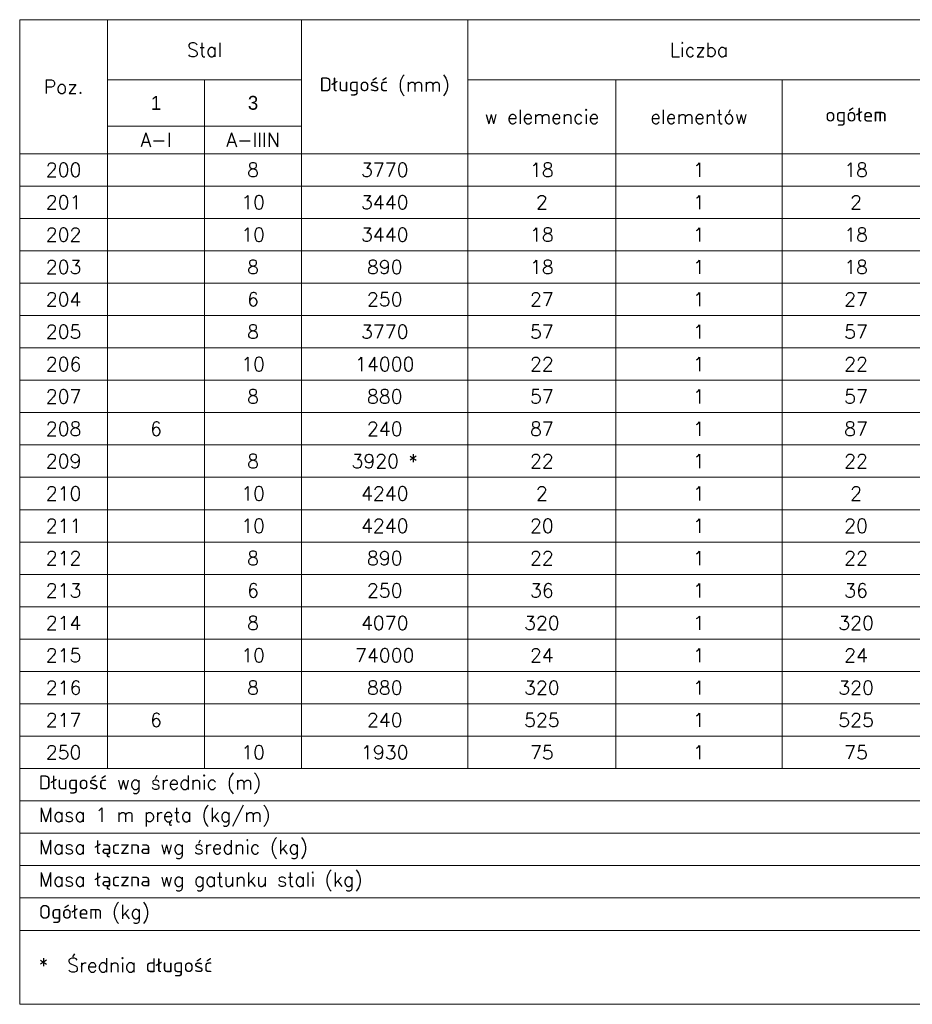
# Model space of a CAD drawing. Extents: x 252417 to 269709, y -146608 to -133214.
# Tile 11 of 14: x 265399 to 267446, y -142507 to -140249. Entities that reach past the tile are written whole.
import ezdxf

# ---------------------------------------------------------------- set-up
doc = ezdxf.new("R2010")
doc.units = 0
doc.header["$LTSCALE"] = 5
doc.header["$MEASUREMENT"] = 0
doc.layers.add('AutoCAD_Structural_Detailing_tabele zbrojenia', color=7, linetype='Continuous', lineweight=20)
doc.styles.add('styl2T', font='simplex.shx', dxfattribs={"height": 30})

msp = doc.modelspace()

# ---------------------------------------------------------------- linework, layer by layer
at = {"layer": 'AutoCAD_Structural_Detailing_tabele zbrojenia', "color": 242}
for p, q in [((265398.74, -140249.09), (268546.94, -140249.09)), ((265398.74, -142506.89), (265398.74, -140249.09)), ((265398.74, -140249.09), (265600.14, -140249.09)), ((265398.74, -140556.49), (265398.74, -140249.09)), ((265600.14, -140249.09), (265600.14, -140556.49)), ((265600.14, -140249.09), (266045.34, -140249.09)), ((265600.14, -140386.89), (265600.14, -140249.09)), ((266045.34, -140249.09), (266426.94, -140249.09)), ((266045.34, -140556.49), (266045.34, -140249.09)), ((266045.34, -140249.09), (266045.34, -140386.89)), ((266426.94, -140249.09), (267486.94, -140249.09)), ((266426.94, -140386.89), (266426.94, -140249.09)), ((266426.94, -140249.09), (266426.94, -140556.49)), ((266045.34, -140386.89), (265600.14, -140386.89)), ((265600.14, -140386.89), (265822.74, -140386.89)), ((265600.14, -140492.89), (265600.14, -140386.89)), ((265822.74, -140386.89), (265822.74, -140492.89)), ((265822.74, -140386.89), (266045.34, -140386.89)), ((265822.74, -140492.89), (265822.74, -140386.89)), ((266045.34, -140386.89), (266045.34, -140492.89)), ((266426.94, -140386.89), (266766.14, -140386.89)), ((266426.94, -140556.49), (266426.94, -140386.89)), ((267486.94, -140386.89), (266426.94, -140386.89)), ((266766.14, -140386.89), (266766.14, -140556.49)), ((266766.14, -140386.89), (267147.74, -140386.89)), ((266766.14, -140556.49), (266766.14, -140386.89)), ((267147.74, -140386.89), (267147.74, -140556.49)), ((267147.74, -140386.89), (267486.94, -140386.89)), ((267147.74, -140556.49), (267147.74, -140386.89)), ((265822.74, -140492.89), (265600.14, -140492.89)), ((265600.14, -140492.89), (265822.74, -140492.89)), ((265600.14, -140556.49), (265600.14, -140492.89)), ((266045.34, -140492.89), (265822.74, -140492.89)), ((265822.74, -140492.89), (265822.74, -140556.49)), ((265822.74, -140492.89), (266045.34, -140492.89)), ((265822.74, -140556.49), (265822.74, -140492.89)), ((266045.34, -140492.89), (266045.34, -140556.49)), ((265600.14, -140556.49), (265398.74, -140556.49)), ((265398.74, -140556.49), (265600.14, -140556.49)), ((265398.74, -140630.69), (265398.74, -140556.49)), ((265822.74, -140556.49), (265600.14, -140556.49)), ((265600.14, -140556.49), (265600.14, -140630.69)), ((265600.14, -140556.49), (265822.74, -140556.49)), ((265600.14, -140630.69), (265600.14, -140556.49)), ((266045.34, -140556.49), (265822.74, -140556.49)), ((265822.74, -140556.49), (265822.74, -140630.69)), ((265822.74, -140556.49), (266045.34, -140556.49)), ((265822.74, -140630.69), (265822.74, -140556.49)), ((266426.94, -140556.49), (266045.34, -140556.49)), ((266045.34, -140556.49), (266045.34, -140630.69)), ((266045.34, -140556.49), (266426.94, -140556.49)), ((266045.34, -140630.69), (266045.34, -140556.49)), ((266766.14, -140556.49), (266426.94, -140556.49)), ((266426.94, -140556.49), (266426.94, -140630.69)), ((266426.94, -140556.49), (266766.14, -140556.49)), ((266426.94, -140630.69), (266426.94, -140556.49)), ((267147.74, -140556.49), (266766.14, -140556.49)), ((266766.14, -140556.49), (266766.14, -140630.69)), ((266766.14, -140556.49), (267147.74, -140556.49)), ((266766.14, -140630.69), (266766.14, -140556.49)), ((267486.94, -140556.49), (267147.74, -140556.49)), ((267147.74, -140556.49), (267147.74, -140630.69)), ((267147.74, -140556.49), (267486.94, -140556.49)), ((267147.74, -140630.69), (267147.74, -140556.49)), ((265600.14, -140630.69), (265398.74, -140630.69)), ((265398.74, -140630.69), (265600.14, -140630.69)), ((265398.74, -140704.89), (265398.74, -140630.69)), ((265822.74, -140630.69), (265600.14, -140630.69)), ((265600.14, -140630.69), (265600.14, -140704.89)), ((265600.14, -140630.69), (265822.74, -140630.69)), ((265600.14, -140704.89), (265600.14, -140630.69)), ((266045.34, -140630.69), (265822.74, -140630.69)), ((265822.74, -140630.69), (265822.74, -140704.89)), ((265822.74, -140630.69), (266045.34, -140630.69)), ((265822.74, -140704.89), (265822.74, -140630.69)), ((266426.94, -140630.69), (266045.34, -140630.69)), ((266045.34, -140630.69), (266045.34, -140704.89)), ((266045.34, -140630.69), (266426.94, -140630.69)), ((266045.34, -140704.89), (266045.34, -140630.69)), ((266766.14, -140630.69), (266426.94, -140630.69)), ((266426.94, -140630.69), (266426.94, -140704.89)), ((266426.94, -140630.69), (266766.14, -140630.69)), ((266426.94, -140704.89), (266426.94, -140630.69)), ((267147.74, -140630.69), (266766.14, -140630.69)), ((266766.14, -140630.69), (266766.14, -140704.89)), ((266766.14, -140630.69), (267147.74, -140630.69)), ((266766.14, -140704.89), (266766.14, -140630.69)), ((267486.94, -140630.69), (267147.74, -140630.69)), ((267147.74, -140630.69), (267147.74, -140704.89)), ((267147.74, -140630.69), (267486.94, -140630.69)), ((267147.74, -140704.89), (267147.74, -140630.69)), ((265600.14, -140704.89), (265398.74, -140704.89)), ((265398.74, -140704.89), (265600.14, -140704.89)), ((265398.74, -140779.09), (265398.74, -140704.89)), ((265822.74, -140704.89), (265600.14, -140704.89)), ((265600.14, -140704.89), (265600.14, -140779.09)), ((265600.14, -140704.89), (265822.74, -140704.89)), ((265600.14, -140779.09), (265600.14, -140704.89)), ((266045.34, -140704.89), (265822.74, -140704.89)), ((265822.74, -140704.89), (265822.74, -140779.09)), ((265822.74, -140704.89), (266045.34, -140704.89)), ((265822.74, -140779.09), (265822.74, -140704.89)), ((266426.94, -140704.89), (266045.34, -140704.89)), ((266045.34, -140704.89), (266045.34, -140779.09)), ((266045.34, -140704.89), (266426.94, -140704.89)), ((266045.34, -140779.09), (266045.34, -140704.89)), ((266766.14, -140704.89), (266426.94, -140704.89)), ((266426.94, -140704.89), (266426.94, -140779.09)), ((266426.94, -140704.89), (266766.14, -140704.89)), ((266426.94, -140779.09), (266426.94, -140704.89)), ((267147.74, -140704.89), (266766.14, -140704.89)), ((266766.14, -140704.89), (266766.14, -140779.09)), ((266766.14, -140704.89), (267147.74, -140704.89)), ((266766.14, -140779.09), (266766.14, -140704.89)), ((267486.94, -140704.89), (267147.74, -140704.89)), ((267147.74, -140704.89), (267147.74, -140779.09)), ((267147.74, -140704.89), (267486.94, -140704.89)), ((267147.74, -140779.09), (267147.74, -140704.89)), ((265600.14, -140779.09), (265398.74, -140779.09)), ((265398.74, -140779.09), (265600.14, -140779.09)), ((265398.74, -140853.29), (265398.74, -140779.09)), ((265822.74, -140779.09), (265600.14, -140779.09)), ((265600.14, -140779.09), (265600.14, -140853.29)), ((265600.14, -140779.09), (265822.74, -140779.09)), ((265600.14, -140853.29), (265600.14, -140779.09)), ((266045.34, -140779.09), (265822.74, -140779.09)), ((265822.74, -140779.09), (265822.74, -140853.29)), ((265822.74, -140779.09), (266045.34, -140779.09)), ((265822.74, -140853.29), (265822.74, -140779.09)), ((266426.94, -140779.09), (266045.34, -140779.09)), ((266045.34, -140779.09), (266045.34, -140853.29)), ((266045.34, -140779.09), (266426.94, -140779.09)), ((266045.34, -140853.29), (266045.34, -140779.09)), ((266766.14, -140779.09), (266426.94, -140779.09)), ((266426.94, -140779.09), (266426.94, -140853.29)), ((266426.94, -140779.09), (266766.14, -140779.09)), ((266426.94, -140853.29), (266426.94, -140779.09)), ((267147.74, -140779.09), (266766.14, -140779.09)), ((266766.14, -140779.09), (266766.14, -140853.29)), ((266766.14, -140779.09), (267147.74, -140779.09)), ((266766.14, -140853.29), (266766.14, -140779.09)), ((267486.94, -140779.09), (267147.74, -140779.09)), ((267147.74, -140779.09), (267147.74, -140853.29)), ((267147.74, -140779.09), (267486.94, -140779.09)), ((267147.74, -140853.29), (267147.74, -140779.09)), ((265600.14, -140853.29), (265398.74, -140853.29)), ((265398.74, -140853.29), (265600.14, -140853.29)), ((265398.74, -140927.49), (265398.74, -140853.29)), ((265822.74, -140853.29), (265600.14, -140853.29)), ((265600.14, -140853.29), (265600.14, -140927.49)), ((265600.14, -140853.29), (265822.74, -140853.29)), ((265600.14, -140927.49), (265600.14, -140853.29)), ((266045.34, -140853.29), (265822.74, -140853.29)), ((265822.74, -140853.29), (265822.74, -140927.49)), ((265822.74, -140853.29), (266045.34, -140853.29)), ((265822.74, -140927.49), (265822.74, -140853.29)), ((266426.94, -140853.29), (266045.34, -140853.29)), ((266045.34, -140853.29), (266045.34, -140927.49)), ((266045.34, -140853.29), (266426.94, -140853.29)), ((266045.34, -140927.49), (266045.34, -140853.29)), ((266766.14, -140853.29), (266426.94, -140853.29)), ((266426.94, -140853.29), (266426.94, -140927.49)), ((266426.94, -140853.29), (266766.14, -140853.29)), ((266426.94, -140927.49), (266426.94, -140853.29)), ((267147.74, -140853.29), (266766.14, -140853.29)), ((266766.14, -140853.29), (266766.14, -140927.49)), ((266766.14, -140853.29), (267147.74, -140853.29)), ((266766.14, -140927.49), (266766.14, -140853.29)), ((267486.94, -140853.29), (267147.74, -140853.29)), ((267147.74, -140853.29), (267147.74, -140927.49)), ((267147.74, -140853.29), (267486.94, -140853.29)), ((267147.74, -140927.49), (267147.74, -140853.29)), ((265600.14, -140927.49), (265398.74, -140927.49)), ((265398.74, -140927.49), (265600.14, -140927.49)), ((265398.74, -141001.69), (265398.74, -140927.49)), ((265822.74, -140927.49), (265600.14, -140927.49)), ((265600.14, -140927.49), (265600.14, -141001.69)), ((265600.14, -140927.49), (265822.74, -140927.49)), ((265600.14, -141001.69), (265600.14, -140927.49)), ((266045.34, -140927.49), (265822.74, -140927.49)), ((265822.74, -140927.49), (265822.74, -141001.69)), ((265822.74, -140927.49), (266045.34, -140927.49)), ((265822.74, -141001.69), (265822.74, -140927.49)), ((266426.94, -140927.49), (266045.34, -140927.49)), ((266045.34, -140927.49), (266045.34, -141001.69)), ((266045.34, -140927.49), (266426.94, -140927.49)), ((266045.34, -141001.69), (266045.34, -140927.49)), ((266766.14, -140927.49), (266426.94, -140927.49)), ((266426.94, -140927.49), (266426.94, -141001.69)), ((266426.94, -140927.49), (266766.14, -140927.49)), ((266426.94, -141001.69), (266426.94, -140927.49)), ((267147.74, -140927.49), (266766.14, -140927.49)), ((266766.14, -140927.49), (266766.14, -141001.69)), ((266766.14, -140927.49), (267147.74, -140927.49)), ((266766.14, -141001.69), (266766.14, -140927.49)), ((267486.94, -140927.49), (267147.74, -140927.49)), ((267147.74, -140927.49), (267147.74, -141001.69)), ((267147.74, -140927.49), (267486.94, -140927.49)), ((267147.74, -141001.69), (267147.74, -140927.49)), ((265600.14, -141001.69), (265398.74, -141001.69)), ((265398.74, -141001.69), (265600.14, -141001.69)), ((265398.74, -141075.89), (265398.74, -141001.69)), ((265822.74, -141001.69), (265600.14, -141001.69)), ((265600.14, -141001.69), (265600.14, -141075.89)), ((265600.14, -141001.69), (265822.74, -141001.69)), ((265600.14, -141075.89), (265600.14, -141001.69)), ((266045.34, -141001.69), (265822.74, -141001.69)), ((265822.74, -141001.69), (265822.74, -141075.89)), ((265822.74, -141001.69), (266045.34, -141001.69)), ((265822.74, -141075.89), (265822.74, -141001.69)), ((266426.94, -141001.69), (266045.34, -141001.69)), ((266045.34, -141001.69), (266045.34, -141075.89)), ((266045.34, -141001.69), (266426.94, -141001.69)), ((266045.34, -141075.89), (266045.34, -141001.69)), ((266766.14, -141001.69), (266426.94, -141001.69)), ((266426.94, -141001.69), (266426.94, -141075.89)), ((266426.94, -141001.69), (266766.14, -141001.69)), ((266426.94, -141075.89), (266426.94, -141001.69)), ((267147.74, -141001.69), (266766.14, -141001.69)), ((266766.14, -141001.69), (266766.14, -141075.89)), ((266766.14, -141001.69), (267147.74, -141001.69)), ((266766.14, -141075.89), (266766.14, -141001.69)), ((267486.94, -141001.69), (267147.74, -141001.69)), ((267147.74, -141001.69), (267147.74, -141075.89)), ((267147.74, -141001.69), (267486.94, -141001.69)), ((267147.74, -141075.89), (267147.74, -141001.69)), ((265600.14, -141075.89), (265398.74, -141075.89)), ((265398.74, -141075.89), (265600.14, -141075.89)), ((265398.74, -141150.09), (265398.74, -141075.89)), ((265822.74, -141075.89), (265600.14, -141075.89)), ((265600.14, -141075.89), (265600.14, -141150.09)), ((265600.14, -141075.89), (265822.74, -141075.89)), ((265600.14, -141150.09), (265600.14, -141075.89)), ((266045.34, -141075.89), (265822.74, -141075.89)), ((265822.74, -141075.89), (265822.74, -141150.09)), ((265822.74, -141075.89), (266045.34, -141075.89)), ((265822.74, -141150.09), (265822.74, -141075.89)), ((266426.94, -141075.89), (266045.34, -141075.89)), ((266045.34, -141075.89), (266045.34, -141150.09)), ((266045.34, -141075.89), (266426.94, -141075.89)), ((266045.34, -141150.09), (266045.34, -141075.89)), ((266766.14, -141075.89), (266426.94, -141075.89)), ((266426.94, -141075.89), (266426.94, -141150.09)), ((266426.94, -141075.89), (266766.14, -141075.89)), ((266426.94, -141150.09), (266426.94, -141075.89)), ((267147.74, -141075.89), (266766.14, -141075.89)), ((266766.14, -141075.89), (266766.14, -141150.09)), ((266766.14, -141075.89), (267147.74, -141075.89)), ((266766.14, -141150.09), (266766.14, -141075.89)), ((267486.94, -141075.89), (267147.74, -141075.89)), ((267147.74, -141075.89), (267147.74, -141150.09)), ((267147.74, -141075.89), (267486.94, -141075.89)), ((267147.74, -141150.09), (267147.74, -141075.89)), ((265600.14, -141150.09), (265398.74, -141150.09)), ((265398.74, -141150.09), (265600.14, -141150.09)), ((265398.74, -141224.29), (265398.74, -141150.09)), ((265822.74, -141150.09), (265600.14, -141150.09)), ((265600.14, -141150.09), (265600.14, -141224.29)), ((265600.14, -141150.09), (265822.74, -141150.09)), ((265600.14, -141224.29), (265600.14, -141150.09)), ((266045.34, -141150.09), (265822.74, -141150.09)), ((265822.74, -141150.09), (265822.74, -141224.29)), ((265822.74, -141150.09), (266045.34, -141150.09)), ((265822.74, -141224.29), (265822.74, -141150.09)), ((266426.94, -141150.09), (266045.34, -141150.09)), ((266045.34, -141150.09), (266045.34, -141224.29)), ((266045.34, -141150.09), (266426.94, -141150.09)), ((266045.34, -141224.29), (266045.34, -141150.09)), ((266766.14, -141150.09), (266426.94, -141150.09)), ((266426.94, -141150.09), (266426.94, -141224.29)), ((266426.94, -141150.09), (266766.14, -141150.09)), ((266426.94, -141224.29), (266426.94, -141150.09)), ((267147.74, -141150.09), (266766.14, -141150.09)), ((266766.14, -141150.09), (266766.14, -141224.29)), ((266766.14, -141150.09), (267147.74, -141150.09)), ((266766.14, -141224.29), (266766.14, -141150.09)), ((267486.94, -141150.09), (267147.74, -141150.09)), ((267147.74, -141150.09), (267147.74, -141224.29)), ((267147.74, -141150.09), (267486.94, -141150.09)), ((267147.74, -141224.29), (267147.74, -141150.09)), ((265600.14, -141224.29), (265398.74, -141224.29)), ((265398.74, -141224.29), (265600.14, -141224.29)), ((265398.74, -141298.49), (265398.74, -141224.29)), ((265822.74, -141224.29), (265600.14, -141224.29)), ((265600.14, -141224.29), (265600.14, -141298.49)), ((265600.14, -141224.29), (265822.74, -141224.29)), ((265600.14, -141298.49), (265600.14, -141224.29)), ((266045.34, -141224.29), (265822.74, -141224.29)), ((265822.74, -141224.29), (265822.74, -141298.49)), ((265822.74, -141224.29), (266045.34, -141224.29)), ((265822.74, -141298.49), (265822.74, -141224.29)), ((266426.94, -141224.29), (266045.34, -141224.29)), ((266045.34, -141224.29), (266045.34, -141298.49)), ((266045.34, -141224.29), (266426.94, -141224.29)), ((266045.34, -141298.49), (266045.34, -141224.29)), ((266766.14, -141224.29), (266426.94, -141224.29)), ((266426.94, -141224.29), (266426.94, -141298.49)), ((266426.94, -141224.29), (266766.14, -141224.29)), ((266426.94, -141298.49), (266426.94, -141224.29)), ((267147.74, -141224.29), (266766.14, -141224.29)), ((266766.14, -141224.29), (266766.14, -141298.49)), ((266766.14, -141224.29), (267147.74, -141224.29)), ((266766.14, -141298.49), (266766.14, -141224.29)), ((267486.94, -141224.29), (267147.74, -141224.29)), ((267147.74, -141224.29), (267147.74, -141298.49)), ((267147.74, -141224.29), (267486.94, -141224.29)), ((267147.74, -141298.49), (267147.74, -141224.29)), ((265600.14, -141298.49), (265398.74, -141298.49)), ((265398.74, -141298.49), (265600.14, -141298.49)), ((265398.74, -141372.69), (265398.74, -141298.49)), ((265822.74, -141298.49), (265600.14, -141298.49)), ((265600.14, -141298.49), (265600.14, -141372.69)), ((265600.14, -141298.49), (265822.74, -141298.49)), ((265600.14, -141372.69), (265600.14, -141298.49)), ((266045.34, -141298.49), (265822.74, -141298.49)), ((265822.74, -141298.49), (265822.74, -141372.69)), ((265822.74, -141298.49), (266045.34, -141298.49)), ((265822.74, -141372.69), (265822.74, -141298.49)), ((266426.94, -141298.49), (266045.34, -141298.49)), ((266045.34, -141298.49), (266045.34, -141372.69)), ((266045.34, -141298.49), (266426.94, -141298.49)), ((266045.34, -141372.69), (266045.34, -141298.49)), ((266766.14, -141298.49), (266426.94, -141298.49)), ((266426.94, -141298.49), (266426.94, -141372.69)), ((266426.94, -141298.49), (266766.14, -141298.49)), ((266426.94, -141372.69), (266426.94, -141298.49)), ((267147.74, -141298.49), (266766.14, -141298.49)), ((266766.14, -141298.49), (266766.14, -141372.69)), ((266766.14, -141298.49), (267147.74, -141298.49)), ((266766.14, -141372.69), (266766.14, -141298.49)), ((267486.94, -141298.49), (267147.74, -141298.49)), ((267147.74, -141298.49), (267147.74, -141372.69)), ((267147.74, -141298.49), (267486.94, -141298.49)), ((267147.74, -141372.69), (267147.74, -141298.49)), ((265600.14, -141372.69), (265398.74, -141372.69)), ((265398.74, -141372.69), (265600.14, -141372.69)), ((265398.74, -141446.89), (265398.74, -141372.69)), ((265822.74, -141372.69), (265600.14, -141372.69)), ((265600.14, -141372.69), (265600.14, -141446.89)), ((265600.14, -141372.69), (265822.74, -141372.69)), ((265600.14, -141446.89), (265600.14, -141372.69)), ((266045.34, -141372.69), (265822.74, -141372.69)), ((265822.74, -141372.69), (265822.74, -141446.89)), ((265822.74, -141372.69), (266045.34, -141372.69)), ((265822.74, -141446.89), (265822.74, -141372.69)), ((266426.94, -141372.69), (266045.34, -141372.69)), ((266045.34, -141372.69), (266045.34, -141446.89)), ((266045.34, -141372.69), (266426.94, -141372.69)), ((266045.34, -141446.89), (266045.34, -141372.69)), ((266766.14, -141372.69), (266426.94, -141372.69)), ((266426.94, -141372.69), (266426.94, -141446.89)), ((266426.94, -141372.69), (266766.14, -141372.69)), ((266426.94, -141446.89), (266426.94, -141372.69)), ((267147.74, -141372.69), (266766.14, -141372.69)), ((266766.14, -141372.69), (266766.14, -141446.89)), ((266766.14, -141372.69), (267147.74, -141372.69)), ((266766.14, -141446.89), (266766.14, -141372.69)), ((267486.94, -141372.69), (267147.74, -141372.69)), ((267147.74, -141372.69), (267147.74, -141446.89)), ((267147.74, -141372.69), (267486.94, -141372.69)), ((267147.74, -141446.89), (267147.74, -141372.69)), ((265600.14, -141446.89), (265398.74, -141446.89)), ((265398.74, -141446.89), (265600.14, -141446.89)), ((265398.74, -141521.09), (265398.74, -141446.89)), ((265822.74, -141446.89), (265600.14, -141446.89)), ((265600.14, -141446.89), (265600.14, -141521.09)), ((265600.14, -141446.89), (265822.74, -141446.89)), ((265600.14, -141521.09), (265600.14, -141446.89)), ((266045.34, -141446.89), (265822.74, -141446.89)), ((265822.74, -141446.89), (265822.74, -141521.09)), ((265822.74, -141446.89), (266045.34, -141446.89)), ((265822.74, -141521.09), (265822.74, -141446.89)), ((266426.94, -141446.89), (266045.34, -141446.89)), ((266045.34, -141446.89), (266045.34, -141521.09)), ((266045.34, -141446.89), (266426.94, -141446.89)), ((266045.34, -141521.09), (266045.34, -141446.89)), ((266766.14, -141446.89), (266426.94, -141446.89)), ((266426.94, -141446.89), (266426.94, -141521.09)), ((266426.94, -141446.89), (266766.14, -141446.89)), ((266426.94, -141521.09), (266426.94, -141446.89)), ((267147.74, -141446.89), (266766.14, -141446.89)), ((266766.14, -141446.89), (266766.14, -141521.09)), ((266766.14, -141446.89), (267147.74, -141446.89)), ((266766.14, -141521.09), (266766.14, -141446.89)), ((267486.94, -141446.89), (267147.74, -141446.89)), ((267147.74, -141446.89), (267147.74, -141521.09)), ((267147.74, -141446.89), (267486.94, -141446.89)), ((267147.74, -141521.09), (267147.74, -141446.89)), ((265600.14, -141521.09), (265398.74, -141521.09)), ((265398.74, -141521.09), (265600.14, -141521.09)), ((265398.74, -141595.29), (265398.74, -141521.09)), ((265822.74, -141521.09), (265600.14, -141521.09)), ((265600.14, -141521.09), (265600.14, -141595.29)), ((265600.14, -141521.09), (265822.74, -141521.09)), ((265600.14, -141595.29), (265600.14, -141521.09)), ((266045.34, -141521.09), (265822.74, -141521.09)), ((265822.74, -141521.09), (265822.74, -141595.29)), ((265822.74, -141521.09), (266045.34, -141521.09)), ((265822.74, -141595.29), (265822.74, -141521.09)), ((266426.94, -141521.09), (266045.34, -141521.09)), ((266045.34, -141521.09), (266045.34, -141595.29)), ((266045.34, -141521.09), (266426.94, -141521.09)), ((266045.34, -141595.29), (266045.34, -141521.09)), ((266766.14, -141521.09), (266426.94, -141521.09)), ((266426.94, -141521.09), (266426.94, -141595.29)), ((266426.94, -141521.09), (266766.14, -141521.09)), ((266426.94, -141595.29), (266426.94, -141521.09)), ((267147.74, -141521.09), (266766.14, -141521.09)), ((266766.14, -141521.09), (266766.14, -141595.29)), ((266766.14, -141521.09), (267147.74, -141521.09)), ((266766.14, -141595.29), (266766.14, -141521.09)), ((267486.94, -141521.09), (267147.74, -141521.09)), ((267147.74, -141521.09), (267147.74, -141595.29)), ((267147.74, -141521.09), (267486.94, -141521.09)), ((267147.74, -141595.29), (267147.74, -141521.09)), ((265600.14, -141595.29), (265398.74, -141595.29)), ((265398.74, -141595.29), (265600.14, -141595.29)), ((265398.74, -141669.49), (265398.74, -141595.29)), ((265822.74, -141595.29), (265600.14, -141595.29)), ((265600.14, -141595.29), (265600.14, -141669.49)), ((265600.14, -141595.29), (265822.74, -141595.29)), ((265600.14, -141669.49), (265600.14, -141595.29)), ((266045.34, -141595.29), (265822.74, -141595.29)), ((265822.74, -141595.29), (265822.74, -141669.49)), ((265822.74, -141595.29), (266045.34, -141595.29)), ((265822.74, -141669.49), (265822.74, -141595.29)), ((266426.94, -141595.29), (266045.34, -141595.29)), ((266045.34, -141595.29), (266045.34, -141669.49)), ((266045.34, -141595.29), (266426.94, -141595.29)), ((266045.34, -141669.49), (266045.34, -141595.29)), ((266766.14, -141595.29), (266426.94, -141595.29)), ((266426.94, -141595.29), (266426.94, -141669.49)), ((266426.94, -141595.29), (266766.14, -141595.29)), ((266426.94, -141669.49), (266426.94, -141595.29)), ((267147.74, -141595.29), (266766.14, -141595.29)), ((266766.14, -141595.29), (266766.14, -141669.49)), ((266766.14, -141595.29), (267147.74, -141595.29)), ((266766.14, -141669.49), (266766.14, -141595.29)), ((267486.94, -141595.29), (267147.74, -141595.29)), ((267147.74, -141595.29), (267147.74, -141669.49)), ((267147.74, -141595.29), (267486.94, -141595.29)), ((267147.74, -141669.49), (267147.74, -141595.29)), ((265600.14, -141669.49), (265398.74, -141669.49)), ((265398.74, -141669.49), (265600.14, -141669.49)), ((265398.74, -141743.69), (265398.74, -141669.49)), ((265822.74, -141669.49), (265600.14, -141669.49)), ((265600.14, -141669.49), (265600.14, -141743.69)), ((265600.14, -141669.49), (265822.74, -141669.49)), ((265600.14, -141743.69), (265600.14, -141669.49)), ((266045.34, -141669.49), (265822.74, -141669.49)), ((265822.74, -141669.49), (265822.74, -141743.69)), ((265822.74, -141669.49), (266045.34, -141669.49)), ((265822.74, -141743.69), (265822.74, -141669.49)), ((266426.94, -141669.49), (266045.34, -141669.49)), ((266045.34, -141669.49), (266045.34, -141743.69)), ((266045.34, -141669.49), (266426.94, -141669.49)), ((266045.34, -141743.69), (266045.34, -141669.49)), ((266766.14, -141669.49), (266426.94, -141669.49)), ((266426.94, -141669.49), (266426.94, -141743.69)), ((266426.94, -141669.49), (266766.14, -141669.49)), ((266426.94, -141743.69), (266426.94, -141669.49)), ((267147.74, -141669.49), (266766.14, -141669.49)), ((266766.14, -141669.49), (266766.14, -141743.69)), ((266766.14, -141669.49), (267147.74, -141669.49)), ((266766.14, -141743.69), (266766.14, -141669.49)), ((267486.94, -141669.49), (267147.74, -141669.49)), ((267147.74, -141669.49), (267147.74, -141743.69)), ((267147.74, -141669.49), (267486.94, -141669.49)), ((267147.74, -141743.69), (267147.74, -141669.49)), ((265600.14, -141743.69), (265398.74, -141743.69)), ((265398.74, -141743.69), (265600.14, -141743.69)), ((265398.74, -141817.89), (265398.74, -141743.69)), ((265822.74, -141743.69), (265600.14, -141743.69)), ((265600.14, -141743.69), (265600.14, -141817.89)), ((265600.14, -141743.69), (265822.74, -141743.69)), ((265600.14, -141817.89), (265600.14, -141743.69)), ((266045.34, -141743.69), (265822.74, -141743.69)), ((265822.74, -141743.69), (265822.74, -141817.89)), ((265822.74, -141743.69), (266045.34, -141743.69)), ((265822.74, -141817.89), (265822.74, -141743.69)), ((266426.94, -141743.69), (266045.34, -141743.69)), ((266045.34, -141743.69), (266045.34, -141817.89)), ((266045.34, -141743.69), (266426.94, -141743.69)), ((266045.34, -141817.89), (266045.34, -141743.69)), ((266766.14, -141743.69), (266426.94, -141743.69)), ((266426.94, -141743.69), (266426.94, -141817.89)), ((266426.94, -141743.69), (266766.14, -141743.69)), ((266426.94, -141817.89), (266426.94, -141743.69)), ((267147.74, -141743.69), (266766.14, -141743.69)), ((266766.14, -141743.69), (266766.14, -141817.89)), ((266766.14, -141743.69), (267147.74, -141743.69)), ((266766.14, -141817.89), (266766.14, -141743.69)), ((267486.94, -141743.69), (267147.74, -141743.69)), ((267147.74, -141743.69), (267147.74, -141817.89)), ((267147.74, -141743.69), (267486.94, -141743.69)), ((267147.74, -141817.89), (267147.74, -141743.69)), ((265600.14, -141817.89), (265398.74, -141817.89)), ((265398.74, -141817.89), (265600.14, -141817.89)), ((265398.74, -141892.09), (265398.74, -141817.89)), ((265822.74, -141817.89), (265600.14, -141817.89)), ((265600.14, -141817.89), (265600.14, -141892.09)), ((265600.14, -141817.89), (265822.74, -141817.89)), ((265600.14, -141892.09), (265600.14, -141817.89)), ((266045.34, -141817.89), (265822.74, -141817.89)), ((265822.74, -141817.89), (265822.74, -141892.09)), ((265822.74, -141817.89), (266045.34, -141817.89)), ((265822.74, -141892.09), (265822.74, -141817.89)), ((266426.94, -141817.89), (266045.34, -141817.89)), ((266045.34, -141817.89), (266045.34, -141892.09)), ((266045.34, -141817.89), (266426.94, -141817.89)), ((266045.34, -141892.09), (266045.34, -141817.89)), ((266766.14, -141817.89), (266426.94, -141817.89)), ((266426.94, -141817.89), (266426.94, -141892.09)), ((266426.94, -141817.89), (266766.14, -141817.89)), ((266426.94, -141892.09), (266426.94, -141817.89)), ((267147.74, -141817.89), (266766.14, -141817.89)), ((266766.14, -141817.89), (266766.14, -141892.09)), ((266766.14, -141817.89), (267147.74, -141817.89)), ((266766.14, -141892.09), (266766.14, -141817.89)), ((267486.94, -141817.89), (267147.74, -141817.89)), ((267147.74, -141817.89), (267147.74, -141892.09)), ((267147.74, -141817.89), (267486.94, -141817.89)), ((267147.74, -141892.09), (267147.74, -141817.89)), ((265600.14, -141892.09), (265398.74, -141892.09)), ((265398.74, -141892.09), (265600.14, -141892.09)), ((265398.74, -141966.29), (265398.74, -141892.09)), ((265822.74, -141892.09), (265600.14, -141892.09)), ((265600.14, -141892.09), (265600.14, -141966.29)), ((265600.14, -141892.09), (265822.74, -141892.09)), ((265600.14, -141966.29), (265600.14, -141892.09)), ((266045.34, -141892.09), (265822.74, -141892.09)), ((265822.74, -141892.09), (265822.74, -141966.29)), ((265822.74, -141892.09), (266045.34, -141892.09)), ((265822.74, -141966.29), (265822.74, -141892.09)), ((266426.94, -141892.09), (266045.34, -141892.09)), ((266045.34, -141892.09), (266045.34, -141966.29)), ((266045.34, -141892.09), (266426.94, -141892.09)), ((266045.34, -141966.29), (266045.34, -141892.09)), ((266766.14, -141892.09), (266426.94, -141892.09)), ((266426.94, -141892.09), (266426.94, -141966.29)), ((266426.94, -141892.09), (266766.14, -141892.09)), ((266426.94, -141966.29), (266426.94, -141892.09)), ((267147.74, -141892.09), (266766.14, -141892.09)), ((266766.14, -141892.09), (266766.14, -141966.29)), ((266766.14, -141892.09), (267147.74, -141892.09)), ((266766.14, -141966.29), (266766.14, -141892.09)), ((267486.94, -141892.09), (267147.74, -141892.09)), ((267147.74, -141892.09), (267147.74, -141966.29)), ((267147.74, -141892.09), (267486.94, -141892.09)), ((267147.74, -141966.29), (267147.74, -141892.09)), ((265398.74, -141966.29), (267486.94, -141966.29)), ((265398.74, -142040.49), (265398.74, -141966.29)), ((265600.14, -141966.29), (265398.74, -141966.29)), ((265822.74, -141966.29), (265600.14, -141966.29)), ((266045.34, -141966.29), (265822.74, -141966.29)), ((266426.94, -141966.29), (266045.34, -141966.29)), ((266766.14, -141966.29), (266426.94, -141966.29)), ((267147.74, -141966.29), (266766.14, -141966.29)), ((267486.94, -141966.29), (267147.74, -141966.29)), ((267486.94, -142040.49), (265398.74, -142040.49)), ((265398.74, -142040.49), (267486.94, -142040.49)), ((265398.74, -142114.69), (265398.74, -142040.49)), ((267486.94, -142114.69), (265398.74, -142114.69)), ((265398.74, -142114.69), (267486.94, -142114.69)), ((265398.74, -142188.89), (265398.74, -142114.69)), ((267486.94, -142188.89), (265398.74, -142188.89)), ((265398.74, -142188.89), (267486.94, -142188.89)), ((265398.74, -142263.09), (265398.74, -142188.89)), ((267486.94, -142263.09), (265398.74, -142263.09)), ((265398.74, -142263.09), (267486.94, -142263.09)), ((265398.74, -142337.29), (265398.74, -142263.09)), ((267486.94, -142337.29), (265398.74, -142337.29)), ((265398.74, -142337.29), (268546.94, -142337.29)), ((265398.74, -142506.89), (265398.74, -142337.29)), ((268546.94, -142506.89), (265398.74, -142506.89)), ((268546.94, -142506.89), (265398.74, -142506.89))]:
    msp.add_line(p, q, dxfattribs=at)

# ---------------------------------------------------------------- texts
at = {"layer": 'AutoCAD_Structural_Detailing_tabele zbrojenia', "color": 3, "char_height": 31.8, "style": 'styl2T'}
for s, insert, width, attachment_point in [('Stal', (265822.74, -140317.99), 445.2, 5), ('Liczba', (266956.94, -140317.99), 1060, 5), ('Poz.', (265499.44, -140402.79), 201.4, 5), ('Długość (mm)', (266236.14, -140402.79), 381.6, 5), ('\\Fdiam;1\\Fsimplex.shx;', (265711.44, -140439.89), 222.6, 5), ('\\Fdiam;3\\Fsimplex.shx;', (265934.04, -140439.89), 222.6, 5), ('w elemencie', (266596.54, -140471.69), 339.2, 5), ('elementów', (266956.94, -140471.69), 381.6, 5), ('ogółem', (267317.34, -140471.69), 339.2, 5), ('A-I', (265711.44, -140524.69), 222.6, 5), ('A-IIIN', (265934.04, -140524.69), 222.6, 5), ('  Długość wg średnic (m)', (265398.74, -142003.39), 2088.2, 4), ('  Masa 1 m pręta (kg/m)', (265398.74, -142077.59), 2088.2, 4), ('  Masa łączna wg średnic (kg)', (265398.74, -142151.79), 2088.2, 4), ('  Masa łączna wg gatunku stali (kg)', (265398.74, -142225.99), 2088.2, 4), ('  Ogółem (kg)', (265398.74, -142300.19), 2088.2, 4), ('  *  Średnia długość', (265398.74, -142422.09), 3148.2, 4)]:
    msp.add_mtext(s, dxfattribs=dict(at, insert=insert, width=width, attachment_point=attachment_point))
at = {"layer": 'AutoCAD_Structural_Detailing_tabele zbrojenia', "color": 2, "char_height": 31.8, "attachment_point": 5, "style": 'styl2T'}
for s, insert, width in [('200', (265499.44, -140593.59), 201.4), ('8', (265934.04, -140593.59), 222.6), ('3770', (266236.14, -140593.59), 381.6), ('18', (266596.54, -140593.59), 339.2), ('1', (266956.94, -140593.59), 381.6), ('18', (267317.34, -140593.59), 339.2), ('201', (265499.44, -140667.79), 201.4), ('10', (265934.04, -140667.79), 222.6), ('3440', (266236.14, -140667.79), 381.6), ('2', (266596.54, -140667.79), 339.2), ('1', (266956.94, -140667.79), 381.6), ('2', (267317.34, -140667.79), 339.2), ('202', (265499.44, -140741.99), 201.4), ('10', (265934.04, -140741.99), 222.6), ('3440', (266236.14, -140741.99), 381.6), ('18', (266596.54, -140741.99), 339.2), ('1', (266956.94, -140741.99), 381.6), ('18', (267317.34, -140741.99), 339.2), ('203', (265499.44, -140816.19), 201.4), ('8', (265934.04, -140816.19), 222.6), ('890', (266236.14, -140816.19), 381.6), ('18', (266596.54, -140816.19), 339.2), ('1', (266956.94, -140816.19), 381.6), ('18', (267317.34, -140816.19), 339.2), ('204', (265499.44, -140890.39), 201.4), ('6', (265934.04, -140890.39), 222.6), ('250', (266236.14, -140890.39), 381.6), ('27', (266596.54, -140890.39), 339.2), ('1', (266956.94, -140890.39), 381.6), ('27', (267317.34, -140890.39), 339.2), ('205', (265499.44, -140964.59), 201.4), ('8', (265934.04, -140964.59), 222.6), ('3770', (266236.14, -140964.59), 381.6), ('57', (266596.54, -140964.59), 339.2), ('1', (266956.94, -140964.59), 381.6), ('57', (267317.34, -140964.59), 339.2), ('206', (265499.44, -141038.79), 201.4), ('10', (265934.04, -141038.79), 222.6), ('14000', (266236.14, -141038.79), 381.6), ('22', (266596.54, -141038.79), 339.2), ('1', (266956.94, -141038.79), 381.6), ('22', (267317.34, -141038.79), 339.2), ('207', (265499.44, -141112.99), 201.4), ('8', (265934.04, -141112.99), 222.6), ('880', (266236.14, -141112.99), 381.6), ('57', (266596.54, -141112.99), 339.2), ('1', (266956.94, -141112.99), 381.6), ('57', (267317.34, -141112.99), 339.2), ('208', (265499.44, -141187.19), 201.4), ('6', (265711.44, -141187.19), 222.6), ('240', (266236.14, -141187.19), 381.6), ('87', (266596.54, -141187.19), 339.2), ('1', (266956.94, -141187.19), 381.6), ('87', (267317.34, -141187.19), 339.2), ('209', (265499.44, -141261.39), 201.4), ('8', (265934.04, -141261.39), 222.6), ('3920 *', (266236.14, -141261.39), 381.6), ('22', (266596.54, -141261.39), 339.2), ('1', (266956.94, -141261.39), 381.6), ('22', (267317.34, -141261.39), 339.2), ('210', (265499.44, -141335.59), 201.4), ('10', (265934.04, -141335.59), 222.6), ('4240', (266236.14, -141335.59), 381.6), ('2', (266596.54, -141335.59), 339.2), ('1', (266956.94, -141335.59), 381.6), ('2', (267317.34, -141335.59), 339.2), ('211', (265499.44, -141409.79), 201.4), ('10', (265934.04, -141409.79), 222.6), ('4240', (266236.14, -141409.79), 381.6), ('20', (266596.54, -141409.79), 339.2), ('1', (266956.94, -141409.79), 381.6), ('20', (267317.34, -141409.79), 339.2), ('212', (265499.44, -141483.99), 201.4), ('8', (265934.04, -141483.99), 222.6), ('890', (266236.14, -141483.99), 381.6), ('22', (266596.54, -141483.99), 339.2), ('1', (266956.94, -141483.99), 381.6), ('22', (267317.34, -141483.99), 339.2), ('213', (265499.44, -141558.19), 201.4), ('6', (265934.04, -141558.19), 222.6), ('250', (266236.14, -141558.19), 381.6), ('36', (266596.54, -141558.19), 339.2), ('1', (266956.94, -141558.19), 381.6), ('36', (267317.34, -141558.19), 339.2), ('214', (265499.44, -141632.39), 201.4), ('8', (265934.04, -141632.39), 222.6), ('4070', (266236.14, -141632.39), 381.6), ('320', (266596.54, -141632.39), 339.2), ('1', (266956.94, -141632.39), 381.6), ('320', (267317.34, -141632.39), 339.2), ('215', (265499.44, -141706.59), 201.4), ('10', (265934.04, -141706.59), 222.6), ('74000', (266236.14, -141706.59), 381.6), ('24', (266596.54, -141706.59), 339.2), ('1', (266956.94, -141706.59), 381.6), ('24', (267317.34, -141706.59), 339.2), ('216', (265499.44, -141780.79), 201.4), ('8', (265934.04, -141780.79), 222.6), ('880', (266236.14, -141780.79), 381.6), ('320', (266596.54, -141780.79), 339.2), ('1', (266956.94, -141780.79), 381.6), ('320', (267317.34, -141780.79), 339.2), ('217', (265499.44, -141854.99), 201.4), ('6', (265711.44, -141854.99), 222.6), ('240', (266236.14, -141854.99), 381.6), ('525', (266596.54, -141854.99), 339.2), ('1', (266956.94, -141854.99), 381.6), ('525', (267317.34, -141854.99), 339.2), ('250', (265499.44, -141929.19), 201.4), ('10', (265934.04, -141929.19), 222.6), ('1930', (266236.14, -141929.19), 381.6), ('75', (266596.54, -141929.19), 339.2), ('1', (266956.94, -141929.19), 381.6), ('75', (267317.34, -141929.19), 339.2)]:
    msp.add_mtext(s, dxfattribs=dict(at, insert=insert, width=width))

doc.saveas('drawing.dxf')
